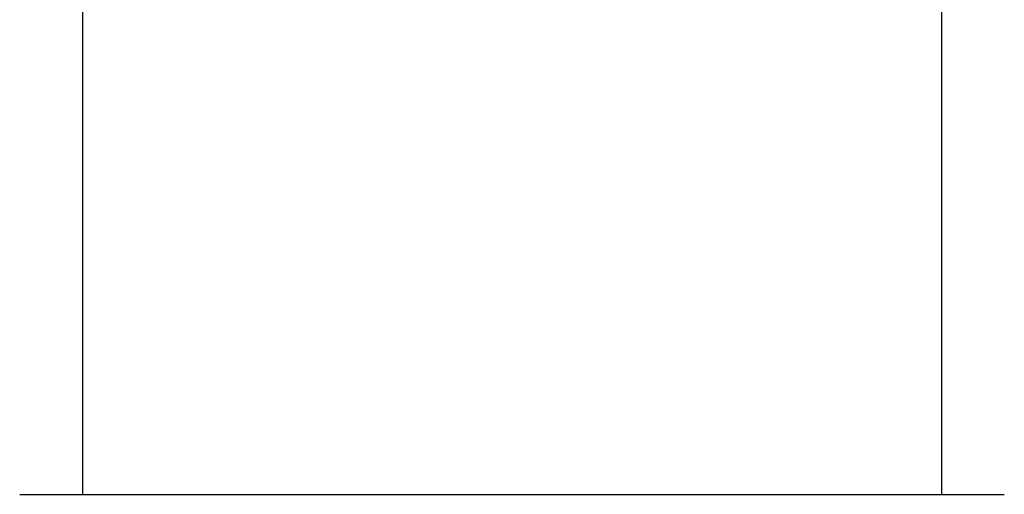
# Model space of a CAD drawing. Header units: millimetres. Extents: x 57 to 3778, y 24 to 492.
# Tile 12 of 16: x 429 to 456, y 336 to 349. Entities that reach past the tile are written whole.
import ezdxf

# ---------------------------------------------------------------- set-up
doc = ezdxf.new("R2010")
doc.units = ezdxf.units.MM
doc.layers.add('DETAIL', color=2, linetype='Continuous')

msp = doc.modelspace()

# ---------------------------------------------------------------- linework, layer by layer
at = {"layer": 'DETAIL'}
for p, q in [((454.527, 368.453), (454.527, 335.853)), ((430.527, 349.964), (430.527, 335.853)), ((428.777, 335.853), (435.652, 335.853)), ((435.652, 335.853), (449.402, 335.853)), ((449.402, 335.853), (456.277, 335.853))]:
    msp.add_line(p, q, dxfattribs=at)

doc.saveas('drawing.dxf')
